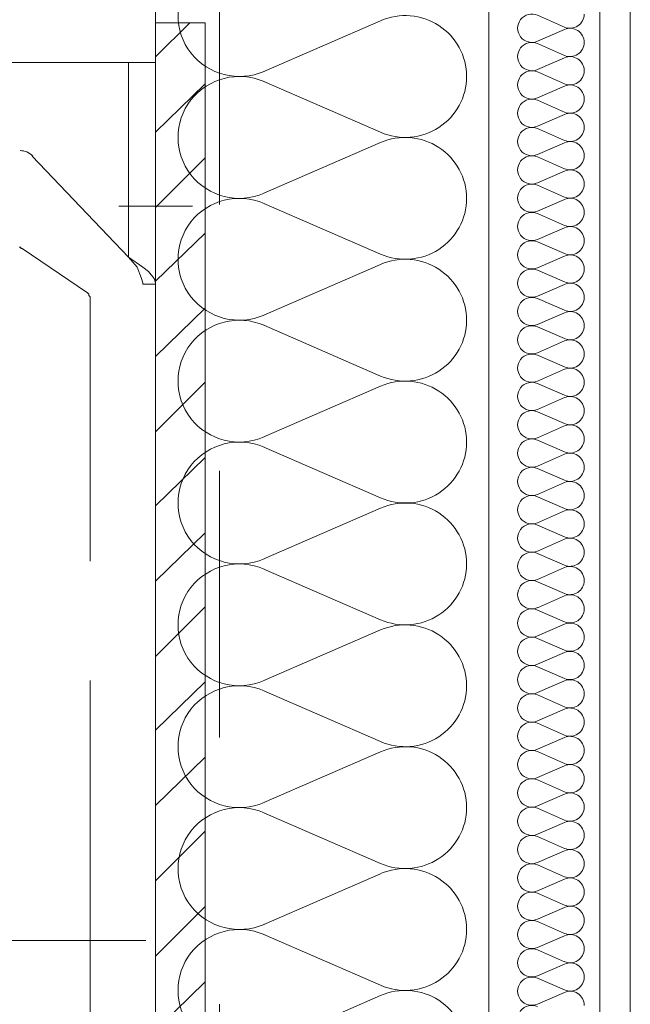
# Model space of a CAD drawing. Header units: millimetres. Extents: x 204754 to 499005, y -178579 to -103222.
# Tile 46 of 178: x 220872 to 221147, y -124980 to -124536. Entities that reach past the tile are written whole.
import ezdxf

# ---------------------------------------------------------------- set-up
doc = ezdxf.new("R2010")
doc.units = ezdxf.units.MM
doc.header["$MEASUREMENT"] = 0
doc.linetypes.add('Przerywana', pattern=[240, 120, -120])
doc.layers.get('0').update_dxf_attribs({"color": 252, "lineweight": 5})
for name, color, linetype, lineweight in [('Nowe_320-W Umeblowanie_Nr_pióra__103', 252, 'Continuous', 5), ('Nowe_320-W Umeblowanie_Nr_pióra__181', 252, 'Continuous', 5), ('Nowe_820-G Rysunki Obrazki_Nr_pióra__1', 252, 'Continuous', 5), ('Nowe_820-G Rysunki Obrazki_Nr_pióra__161', 252, 'Continuous', 5), ('Nowe_820-G Rysunki Obrazki_Nr_pióra__27', 252, 'Continuous', 5), ('Nowe_Nowe_220(1)-A Ściany zewnętrzne_Nr_pióra__103', 252, 'Continuous', 5), ('Nowe_Nowe_220(1)-A Ściany zewnętrzne_Nr_pióra__57', 252, 'Continuous', 5)]:
    doc.layers.add(name, color=color, linetype=linetype, lineweight=lineweight)

# ---------------------------------------------------------------- blocks, each defined once
blk = doc.blocks.new('podkład 20251118')
at = {"layer": 'Nowe_320-W Umeblowanie_Nr_pióra__103', "color": 252, "linetype": 'Continuous', "lineweight": 5}
for p, q in [((221035, -124536.83), (220982.47, -124559.64)), ((220982.47, -124564.25), (221035, -124587.07)), ((221035, -124591.68), (220982.47, -124614.5)), ((220982.47, -124619.1), (221035, -124641.92)), ((221035, -124646.53), (220982.47, -124669.35)), ((220982.47, -124673.96), (221035, -124696.77)), ((221035, -124701.38), (220982.47, -124724.2)), ((220982.47, -124728.81), (221035, -124751.63)), ((221035, -124756.23), (220982.47, -124779.05)), ((220982.47, -124783.66), (221035, -124806.48)), ((221035, -124811.09), (220982.47, -124833.9)), ((220982.47, -124838.51), (221035, -124861.33)), ((221035, -124865.94), (220982.47, -124888.76)), ((220982.47, -124893.36), (221035, -124916.18)), ((221035, -124920.79), (220982.47, -124943.61)), ((220982.47, -124948.22), (221035, -124971.04)), ((221035, -124975.64), (220982.47, -124998.46))]:
    blk.add_line(p, q, dxfattribs=at)
at = {"layer": 'Nowe_320-W Umeblowanie_Nr_pióra__103', "color": 252, "linetype": 'Continuous', "lineweight": 5, "extrusion": (0, 0, -1)}
for centre, major_axis, start_param, end_param in [((220971.38, -124534.52), (-27.65, 0), 4.299595, 8.266775), ((221046.09, -124561.95), (27.65, 0), 4.299596, 6.283185), ((220971.38, -124589.37), (-27.65, 0), 4.299595, 8.266775), ((221046.09, -124561.95), (27.65, 0), 0, 1.98359), ((221046.09, -124616.8), (27.65, 0), 4.299596, 6.283185), ((220971.38, -124644.23), (27.65, 0), 1.158002, 5.125182), ((221046.09, -124616.8), (27.65, 0), 0, 1.98359), ((221046.09, -124671.65), (-27.65, 0), 1.158003, 3.141593), ((220971.38, -124699.08), (-27.65, 0), 4.299595, 8.266775), ((221046.09, -124671.65), (27.65, 0), 0, 1.98359), ((221046.09, -124726.5), (-27.65, 0), 1.158003, 3.141593), ((220971.38, -124753.93), (-27.65, 0), 4.299595, 8.266775), ((221046.09, -124726.51), (27.65, 0), 0, 1.98359), ((221046.09, -124781.36), (27.65, 0), 4.299596, 6.283185), ((220971.38, -124808.78), (-27.65, 0), 4.299595, 8.266775), ((221046.09, -124781.36), (27.65, 0), 0, 1.98359), ((221046.09, -124836.21), (27.65, 0), 4.299596, 6.283185), ((220971.38, -124863.63), (27.65, 0), 1.158002, 5.125182), ((221046.09, -124836.21), (27.65, 0), 0, 1.98359), ((221046.09, -124891.06), (-27.65, 0), 1.158003, 3.141593), ((220971.38, -124918.49), (-27.65, 0), 4.299595, 8.266775), ((221046.09, -124891.06), (27.65, 0), 0, 1.98359), ((221046.09, -124945.91), (-27.65, 0), 1.158003, 3.141593), ((220971.38, -124973.34), (-27.65, 0), 4.299595, 8.266775), ((221046.09, -124945.91), (27.65, 0), 0, 1.98359), ((221046.09, -125000.76), (27.65, 0), 4.299596, 6.283185)]:
    blk.add_ellipse(centre, major_axis=major_axis, ratio=0.991967, start_param=start_param, end_param=end_param, dxfattribs=at)
at = {"layer": 'Nowe_320-W Umeblowanie_Nr_pióra__181', "color": 252, "linetype": 'Continuous', "lineweight": 5}
for p, q in [((221105.67, -124534.41), (221117.8, -124539.71)), ((221105.67, -124534.41), (221117.8, -124539.71)), ((221105.67, -124534.41), (221117.8, -124539.71)), ((221117.8, -124540.78), (221105.67, -124546.08)), ((221117.8, -124540.78), (221105.67, -124546.08)), ((221117.8, -124540.78), (221105.67, -124546.08)), ((221105.67, -124547.15), (221117.8, -124552.46)), ((221105.67, -124547.15), (221117.8, -124552.46)), ((221105.67, -124547.15), (221117.8, -124552.46)), ((221117.8, -124553.53), (221105.67, -124558.83)), ((221117.8, -124553.53), (221105.67, -124558.83)), ((221117.8, -124553.53), (221105.67, -124558.83)), ((221105.67, -124559.9), (221117.8, -124565.21)), ((221105.67, -124559.9), (221117.8, -124565.21)), ((221105.67, -124559.9), (221117.8, -124565.21)), ((221117.8, -124566.28), (221105.67, -124571.58)), ((221117.8, -124566.28), (221105.67, -124571.58)), ((221117.8, -124566.28), (221105.67, -124571.58)), ((221105.67, -124572.65), (221117.8, -124577.95)), ((221105.67, -124572.65), (221117.8, -124577.95)), ((221105.67, -124572.65), (221117.8, -124577.95)), ((221117.8, -124579.02), (221105.67, -124584.33)), ((221117.8, -124579.02), (221105.67, -124584.33)), ((221117.8, -124579.02), (221105.67, -124584.33)), ((221105.67, -124585.4), (221117.8, -124590.7)), ((221105.67, -124585.4), (221117.8, -124590.7)), ((221105.67, -124585.4), (221117.8, -124590.7)), ((221117.8, -124591.77), (221105.67, -124597.08)), ((221117.8, -124591.77), (221105.67, -124597.08)), ((221117.8, -124591.77), (221105.67, -124597.08)), ((221105.67, -124598.15), (221117.8, -124603.45)), ((221105.67, -124598.15), (221117.8, -124603.45)), ((221105.67, -124598.15), (221117.8, -124603.45)), ((221117.8, -124604.52), (221105.67, -124609.82)), ((221117.8, -124604.52), (221105.67, -124609.82)), ((221117.8, -124604.52), (221105.67, -124609.82)), ((221105.67, -124610.9), (221117.8, -124616.2)), ((221105.67, -124610.9), (221117.8, -124616.2)), ((221105.67, -124610.9), (221117.8, -124616.2)), ((221117.8, -124617.27), (221105.67, -124622.57)), ((221117.8, -124617.27), (221105.67, -124622.57)), ((221117.8, -124617.27), (221105.67, -124622.57)), ((221105.67, -124623.64), (221117.8, -124628.95)), ((221105.67, -124623.64), (221117.8, -124628.95)), ((221105.67, -124623.64), (221117.8, -124628.95)), ((221117.8, -124630.02), (221105.67, -124635.32)), ((221117.8, -124630.02), (221105.67, -124635.32)), ((221117.8, -124630.02), (221105.67, -124635.32)), ((221105.67, -124636.39), (221117.8, -124641.7)), ((221105.67, -124636.39), (221117.8, -124641.7)), ((221105.67, -124636.39), (221117.8, -124641.7)), ((221117.8, -124642.77), (221105.67, -124648.07)), ((221117.8, -124642.77), (221105.67, -124648.07)), ((221117.8, -124642.77), (221105.67, -124648.07)), ((221105.67, -124649.14), (221117.8, -124654.44)), ((221105.67, -124649.14), (221117.8, -124654.44)), ((221105.67, -124649.14), (221117.8, -124654.44)), ((221117.8, -124655.51), (221105.67, -124660.82)), ((221117.8, -124655.51), (221105.67, -124660.82)), ((221117.8, -124655.51), (221105.67, -124660.82)), ((221105.67, -124661.89), (221117.8, -124667.19)), ((221105.67, -124661.89), (221117.8, -124667.19)), ((221105.67, -124661.89), (221117.8, -124667.19)), ((221117.8, -124668.26), (221105.67, -124673.57)), ((221117.8, -124668.26), (221105.67, -124673.57)), ((221117.8, -124668.26), (221105.67, -124673.57)), ((221105.67, -124674.64), (221117.8, -124679.94)), ((221105.67, -124674.64), (221117.8, -124679.94)), ((221105.67, -124674.64), (221117.8, -124679.94)), ((221117.8, -124681.01), (221105.67, -124686.31)), ((221117.8, -124681.01), (221105.67, -124686.31)), ((221117.8, -124681.01), (221105.67, -124686.31)), ((221105.67, -124687.39), (221117.8, -124692.69)), ((221105.67, -124687.39), (221117.8, -124692.69)), ((221105.67, -124687.39), (221117.8, -124692.69)), ((221117.8, -124693.76), (221105.67, -124699.06)), ((221117.8, -124693.76), (221105.67, -124699.06)), ((221117.8, -124693.76), (221105.67, -124699.06)), ((221105.67, -124700.13), (221117.8, -124705.44)), ((221105.67, -124700.13), (221117.8, -124705.44)), ((221105.67, -124700.13), (221117.8, -124705.44)), ((221117.8, -124706.51), (221105.67, -124711.81)), ((221117.8, -124706.51), (221105.67, -124711.81)), ((221117.8, -124706.51), (221105.67, -124711.81)), ((221105.67, -124712.88), (221117.8, -124718.18)), ((221105.67, -124712.88), (221117.8, -124718.18)), ((221105.67, -124712.88), (221117.8, -124718.18)), ((221117.8, -124719.26), (221105.67, -124724.56)), ((221117.8, -124719.26), (221105.67, -124724.56)), ((221117.8, -124719.26), (221105.67, -124724.56)), ((221105.67, -124725.63), (221117.8, -124730.93)), ((221105.67, -124725.63), (221117.8, -124730.93)), ((221105.67, -124725.63), (221117.8, -124730.93)), ((221117.8, -124732), (221105.67, -124737.31)), ((221117.8, -124732), (221105.67, -124737.31)), ((221117.8, -124732), (221105.67, -124737.31)), ((221105.67, -124738.38), (221117.8, -124743.68)), ((221105.67, -124738.38), (221117.8, -124743.68)), ((221105.67, -124738.38), (221117.8, -124743.68)), ((221117.8, -124744.75), (221105.67, -124750.06)), ((221117.8, -124744.75), (221105.67, -124750.06)), ((221117.8, -124744.75), (221105.67, -124750.06)), ((221105.67, -124751.13), (221117.8, -124756.43)), ((221105.67, -124751.13), (221117.8, -124756.43)), ((221105.67, -124751.13), (221117.8, -124756.43)), ((221117.8, -124757.5), (221105.67, -124762.8)), ((221117.8, -124757.5), (221105.67, -124762.8)), ((221117.8, -124757.5), (221105.67, -124762.8)), ((221105.67, -124763.87), (221117.8, -124769.18)), ((221105.67, -124763.87), (221117.8, -124769.18)), ((221105.67, -124763.87), (221117.8, -124769.18)), ((221117.8, -124770.25), (221105.67, -124775.55)), ((221117.8, -124770.25), (221105.67, -124775.55)), ((221117.8, -124770.25), (221105.67, -124775.55)), ((221105.67, -124776.62), (221117.8, -124781.93)), ((221105.67, -124776.62), (221117.8, -124781.93)), ((221105.67, -124776.62), (221117.8, -124781.93)), ((221117.8, -124783), (221105.67, -124788.3)), ((221117.8, -124783), (221105.67, -124788.3)), ((221117.8, -124783), (221105.67, -124788.3)), ((221105.67, -124789.37), (221117.8, -124794.67)), ((221105.67, -124789.37), (221117.8, -124794.67)), ((221105.67, -124789.37), (221117.8, -124794.67)), ((221117.8, -124795.74), (221105.67, -124801.05)), ((221117.8, -124795.74), (221105.67, -124801.05)), ((221117.8, -124795.74), (221105.67, -124801.05)), ((221105.67, -124802.12), (221117.8, -124807.42)), ((221105.67, -124802.12), (221117.8, -124807.42)), ((221105.67, -124802.12), (221117.8, -124807.42)), ((221117.8, -124808.49), (221105.67, -124813.8)), ((221117.8, -124808.49), (221105.67, -124813.8)), ((221117.8, -124808.49), (221105.67, -124813.8)), ((221105.67, -124814.87), (221117.8, -124820.17)), ((221105.67, -124814.87), (221117.8, -124820.17)), ((221105.67, -124814.87), (221117.8, -124820.17)), ((221117.8, -124821.24), (221105.67, -124826.54)), ((221117.8, -124821.24), (221105.67, -124826.54)), ((221117.8, -124821.24), (221105.67, -124826.54)), ((221105.67, -124827.62), (221117.8, -124832.92)), ((221105.67, -124827.62), (221117.8, -124832.92)), ((221105.67, -124827.62), (221117.8, -124832.92)), ((221117.8, -124833.99), (221105.67, -124839.29)), ((221117.8, -124833.99), (221105.67, -124839.29)), ((221117.8, -124833.99), (221105.67, -124839.29)), ((221105.67, -124840.36), (221117.8, -124845.67)), ((221105.67, -124840.36), (221117.8, -124845.67)), ((221105.67, -124840.36), (221117.8, -124845.67)), ((221117.8, -124846.74), (221105.67, -124852.04)), ((221117.8, -124846.74), (221105.67, -124852.04)), ((221117.8, -124846.74), (221105.67, -124852.04)), ((221105.67, -124853.11), (221117.8, -124858.42)), ((221105.67, -124853.11), (221117.8, -124858.42)), ((221105.67, -124853.11), (221117.8, -124858.42)), ((221117.8, -124859.49), (221105.67, -124864.79)), ((221117.8, -124859.49), (221105.67, -124864.79)), ((221117.8, -124859.49), (221105.67, -124864.79)), ((221105.67, -124865.86), (221117.8, -124871.16)), ((221105.67, -124865.86), (221117.8, -124871.16)), ((221105.67, -124865.86), (221117.8, -124871.16)), ((221117.8, -124872.23), (221105.67, -124877.54)), ((221117.8, -124872.23), (221105.67, -124877.54)), ((221117.8, -124872.23), (221105.67, -124877.54)), ((221105.67, -124878.61), (221117.8, -124883.91)), ((221105.67, -124878.61), (221117.8, -124883.91)), ((221105.67, -124878.61), (221117.8, -124883.91)), ((221117.8, -124884.98), (221105.67, -124890.29)), ((221117.8, -124884.98), (221105.67, -124890.29)), ((221117.8, -124884.98), (221105.67, -124890.29)), ((221105.67, -124891.36), (221117.8, -124896.66)), ((221105.67, -124891.36), (221117.8, -124896.66)), ((221105.67, -124891.36), (221117.8, -124896.66)), ((221117.8, -124897.73), (221105.67, -124903.03)), ((221117.8, -124897.73), (221105.67, -124903.03)), ((221117.8, -124897.73), (221105.67, -124903.03)), ((221105.67, -124904.11), (221117.8, -124909.41)), ((221105.67, -124904.11), (221117.8, -124909.41)), ((221105.67, -124904.11), (221117.8, -124909.41)), ((221117.8, -124910.48), (221105.67, -124915.78)), ((221117.8, -124910.48), (221105.67, -124915.78)), ((221117.8, -124910.48), (221105.67, -124915.78)), ((221105.67, -124916.85), (221117.8, -124922.16)), ((221105.67, -124916.85), (221117.8, -124922.16)), ((221105.67, -124916.85), (221117.8, -124922.16)), ((221117.8, -124923.23), (221105.67, -124928.53)), ((221117.8, -124923.23), (221105.67, -124928.53)), ((221117.8, -124923.23), (221105.67, -124928.53)), ((221105.67, -124929.6), (221117.8, -124934.9)), ((221105.67, -124929.6), (221117.8, -124934.9)), ((221105.67, -124929.6), (221117.8, -124934.9)), ((221117.8, -124935.98), (221105.67, -124941.28)), ((221117.8, -124935.98), (221105.67, -124941.28)), ((221117.8, -124935.98), (221105.67, -124941.28)), ((221105.67, -124942.35), (221117.8, -124947.65)), ((221105.67, -124942.35), (221117.8, -124947.65)), ((221105.67, -124942.35), (221117.8, -124947.65)), ((221117.8, -124948.72), (221105.67, -124954.03)), ((221117.8, -124948.72), (221105.67, -124954.03)), ((221117.8, -124948.72), (221105.67, -124954.03)), ((221105.67, -124955.1), (221117.8, -124960.4)), ((221105.67, -124955.1), (221117.8, -124960.4)), ((221105.67, -124955.1), (221117.8, -124960.4)), ((221117.8, -124961.47), (221105.67, -124966.78)), ((221117.8, -124961.47), (221105.67, -124966.78)), ((221117.8, -124961.47), (221105.67, -124966.78)), ((221105.67, -124967.85), (221117.8, -124973.15)), ((221105.67, -124967.85), (221117.8, -124973.15)), ((221105.67, -124967.85), (221117.8, -124973.15)), ((221117.8, -124974.22), (221105.67, -124979.52)), ((221117.8, -124974.22), (221105.67, -124979.52)), ((221117.8, -124974.22), (221105.67, -124979.52))]:
    blk.add_line(p, q, dxfattribs=at)
at = {"layer": 'Nowe_320-W Umeblowanie_Nr_pióra__181', "color": 252, "linetype": 'Continuous', "lineweight": 5, "extrusion": (0, 0, -1)}
for centre, major_axis, start_param, end_param in [((221103.12, -124540.24), (6.38, 0), 1.158002, 5.125182), ((221103.12, -124540.24), (6.38, 0), 1.158002, 5.125182), ((221103.12, -124540.24), (6.38, 0), 1.158002, 5.125182), ((221120.35, -124533.87), (-6.38, 0), 3.141593, 5.125182), ((221120.35, -124533.87), (-6.38, 0), 3.141593, 5.125182), ((221120.35, -124533.87), (-6.38, 0), 3.141593, 5.125182), ((221120.35, -124546.62), (-6.38, 0), 1.158003, 3.141593), ((221120.35, -124546.62), (-6.38, 0), 1.158003, 3.141593), ((221120.35, -124546.62), (-6.38, 0), 1.158003, 3.141593), ((221103.12, -124552.99), (-6.38, 0), 4.299595, 8.266775), ((221103.12, -124552.99), (-6.38, 0), 4.299595, 8.266775), ((221103.12, -124552.99), (-6.38, 0), 4.299595, 8.266775), ((221120.35, -124546.62), (6.38, 0), 0, 1.98359), ((221120.35, -124546.62), (6.38, 0), 0, 1.98359), ((221120.35, -124546.62), (6.38, 0), 0, 1.98359), ((221120.35, -124559.37), (-6.38, 0), 1.158003, 3.141593), ((221120.35, -124559.37), (-6.38, 0), 1.158003, 3.141593), ((221120.35, -124559.37), (-6.38, 0), 1.158003, 3.141593), ((221103.12, -124565.74), (-6.38, 0), 4.299595, 8.266775), ((221103.12, -124565.74), (-6.38, 0), 4.299595, 8.266775), ((221103.12, -124565.74), (-6.38, 0), 4.299595, 8.266775), ((221120.35, -124559.37), (-6.38, 0), 3.141593, 5.125182), ((221120.35, -124559.37), (-6.38, 0), 3.141593, 5.125182), ((221120.35, -124559.37), (-6.38, 0), 3.141593, 5.125182), ((221120.35, -124572.12), (-6.38, 0), 1.158003, 3.141593), ((221120.35, -124572.12), (-6.38, 0), 1.158003, 3.141593), ((221120.35, -124572.12), (-6.38, 0), 1.158003, 3.141593), ((221103.12, -124578.49), (-6.38, 0), 4.299595, 8.266775), ((221103.12, -124578.49), (-6.38, 0), 4.299595, 8.266775), ((221103.12, -124578.49), (-6.38, 0), 4.299595, 8.266775), ((221120.35, -124572.12), (-6.38, 0), 3.141593, 5.125182), ((221120.35, -124572.12), (-6.38, 0), 3.141593, 5.125182), ((221120.35, -124572.12), (-6.38, 0), 3.141593, 5.125182), ((221120.35, -124584.86), (-6.38, 0), 1.158003, 3.141593), ((221120.35, -124584.86), (-6.38, 0), 1.158003, 3.141593), ((221120.35, -124584.86), (-6.38, 0), 1.158003, 3.141593), ((221103.12, -124591.24), (-6.38, 0), 4.299595, 8.266775), ((221103.12, -124591.24), (-6.38, 0), 4.299595, 8.266775), ((221103.12, -124591.24), (-6.38, 0), 4.299595, 8.266775), ((221120.35, -124584.86), (6.38, 0), 0, 1.98359), ((221120.35, -124584.86), (6.38, 0), 0, 1.98359), ((221120.35, -124584.86), (6.38, 0), 0, 1.98359), ((221120.35, -124597.61), (-6.38, 0), 1.158003, 3.141593), ((221120.35, -124597.61), (-6.38, 0), 1.158003, 3.141593), ((221120.35, -124597.61), (-6.38, 0), 1.158003, 3.141593), ((221103.12, -124603.99), (-6.38, 0), 4.299595, 8.266775), ((221103.12, -124603.99), (-6.38, 0), 4.299595, 8.266775), ((221103.12, -124603.99), (-6.38, 0), 4.299595, 8.266775), ((221120.35, -124597.61), (-6.38, 0), 3.141593, 5.125182), ((221120.35, -124597.61), (-6.38, 0), 3.141593, 5.125182), ((221120.35, -124597.61), (-6.38, 0), 3.141593, 5.125182), ((221120.35, -124610.36), (-6.38, 0), 1.158003, 3.141593), ((221120.35, -124610.36), (-6.38, 0), 1.158003, 3.141593), ((221120.35, -124610.36), (-6.38, 0), 1.158003, 3.141593), ((221103.12, -124616.73), (-6.38, 0), 4.299595, 8.266775), ((221103.12, -124616.73), (-6.38, 0), 4.299595, 8.266775), ((221103.12, -124616.73), (-6.38, 0), 4.299595, 8.266775), ((221120.35, -124610.36), (-6.38, 0), 3.141593, 5.125182), ((221120.35, -124610.36), (-6.38, 0), 3.141593, 5.125182), ((221120.35, -124610.36), (-6.38, 0), 3.141593, 5.125182), ((221120.35, -124623.11), (-6.38, 0), 1.158003, 3.141593), ((221120.35, -124623.11), (-6.38, 0), 1.158003, 3.141593), ((221120.35, -124623.11), (-6.38, 0), 1.158003, 3.141593), ((221103.12, -124629.48), (-6.38, 0), 4.299595, 8.266775), ((221103.12, -124629.48), (-6.38, 0), 4.299595, 8.266775), ((221103.12, -124629.48), (-6.38, 0), 4.299595, 8.266775), ((221120.35, -124623.11), (6.38, 0), 0, 1.98359), ((221120.35, -124623.11), (6.38, 0), 0, 1.98359), ((221120.35, -124623.11), (6.38, 0), 0, 1.98359), ((221120.35, -124635.86), (-6.38, 0), 1.158003, 3.141593), ((221120.35, -124635.86), (-6.38, 0), 1.158003, 3.141593), ((221120.35, -124635.86), (-6.38, 0), 1.158003, 3.141593), ((221103.12, -124642.23), (-6.38, 0), 4.299595, 8.266775), ((221103.12, -124642.23), (-6.38, 0), 4.299595, 8.266775), ((221103.12, -124642.23), (-6.38, 0), 4.299595, 8.266775), ((221120.35, -124635.86), (6.38, 0), 0, 1.98359), ((221120.35, -124635.86), (6.38, 0), 0, 1.98359), ((221120.35, -124635.86), (6.38, 0), 0, 1.98359), ((221120.35, -124648.6), (-6.38, 0), 1.158003, 3.141593), ((221120.35, -124648.6), (-6.38, 0), 1.158003, 3.141593), ((221120.35, -124648.6), (-6.38, 0), 1.158003, 3.141593), ((221103.12, -124654.98), (-6.38, 0), 4.299595, 8.266775), ((221103.12, -124654.98), (-6.38, 0), 4.299595, 8.266775), ((221103.12, -124654.98), (-6.38, 0), 4.299595, 8.266775), ((221120.35, -124648.6), (-6.38, 0), 3.141593, 5.125182), ((221120.35, -124648.6), (-6.38, 0), 3.141593, 5.125182), ((221120.35, -124648.6), (-6.38, 0), 3.141593, 5.125182), ((221120.35, -124661.35), (-6.38, 0), 1.158003, 3.141593), ((221120.35, -124661.35), (-6.38, 0), 1.158003, 3.141593), ((221120.35, -124661.35), (-6.38, 0), 1.158003, 3.141593), ((221103.12, -124667.73), (-6.38, 0), 4.299595, 8.266775), ((221103.12, -124667.73), (-6.38, 0), 4.299595, 8.266775), ((221103.12, -124667.73), (-6.38, 0), 4.299595, 8.266775), ((221120.35, -124661.35), (6.38, 0), 0, 1.98359), ((221120.35, -124661.35), (6.38, 0), 0, 1.98359), ((221120.35, -124661.35), (6.38, 0), 0, 1.98359), ((221120.35, -124674.1), (-6.38, 0), 1.158003, 3.141593), ((221120.35, -124674.1), (-6.38, 0), 1.158003, 3.141593), ((221120.35, -124674.1), (-6.38, 0), 1.158003, 3.141593), ((221103.12, -124680.48), (-6.38, 0), 4.299595, 8.266775), ((221103.12, -124680.48), (-6.38, 0), 4.299595, 8.266775), ((221103.12, -124680.48), (-6.38, 0), 4.299595, 8.266775), ((221120.35, -124674.1), (6.38, 0), 0, 1.98359), ((221120.35, -124674.1), (6.38, 0), 0, 1.98359), ((221120.35, -124674.1), (6.38, 0), 0, 1.98359), ((221120.35, -124686.85), (-6.38, 0), 1.158003, 3.141593), ((221120.35, -124686.85), (-6.38, 0), 1.158003, 3.141593), ((221120.35, -124686.85), (-6.38, 0), 1.158003, 3.141593), ((221103.12, -124693.22), (-6.38, 0), 4.299595, 8.266775), ((221103.12, -124693.22), (-6.38, 0), 4.299595, 8.266775), ((221103.12, -124693.22), (-6.38, 0), 4.299595, 8.266775), ((221120.35, -124686.85), (-6.38, 0), 3.141593, 5.125182), ((221120.35, -124686.85), (-6.38, 0), 3.141593, 5.125182), ((221120.35, -124686.85), (-6.38, 0), 3.141593, 5.125182), ((221120.35, -124699.6), (-6.38, 0), 1.158003, 3.141593), ((221120.35, -124699.6), (-6.38, 0), 1.158003, 3.141593), ((221120.35, -124699.6), (-6.38, 0), 1.158003, 3.141593), ((221103.12, -124705.97), (-6.38, 0), 4.299595, 8.266775), ((221103.12, -124705.97), (-6.38, 0), 4.299595, 8.266775), ((221103.12, -124705.97), (-6.38, 0), 4.299595, 8.266775), ((221120.35, -124699.6), (-6.38, 0), 3.141593, 5.125182), ((221120.35, -124699.6), (-6.38, 0), 3.141593, 5.125182), ((221120.35, -124699.6), (-6.38, 0), 3.141593, 5.125182), ((221120.35, -124712.35), (-6.38, 0), 1.158003, 3.141593), ((221120.35, -124712.35), (-6.38, 0), 1.158003, 3.141593), ((221120.35, -124712.35), (-6.38, 0), 1.158003, 3.141593), ((221103.12, -124718.72), (-6.38, 0), 4.299595, 8.266775), ((221103.12, -124718.72), (-6.38, 0), 4.299595, 8.266775), ((221103.12, -124718.72), (-6.38, 0), 4.299595, 8.266775), ((221120.35, -124712.35), (6.38, 0), 0, 1.98359), ((221120.35, -124712.35), (6.38, 0), 0, 1.98359), ((221120.35, -124712.35), (6.38, 0), 0, 1.98359), ((221120.35, -124725.09), (-6.38, 0), 1.158003, 3.141593), ((221120.35, -124725.09), (-6.38, 0), 1.158003, 3.141593), ((221120.35, -124725.09), (-6.38, 0), 1.158003, 3.141593), ((221103.12, -124731.47), (-6.38, 0), 4.299595, 8.266775), ((221103.12, -124731.47), (-6.38, 0), 4.299595, 8.266775), ((221103.12, -124731.47), (-6.38, 0), 4.299595, 8.266775), ((221120.35, -124725.09), (-6.38, 0), 3.141593, 5.125182), ((221120.35, -124725.09), (-6.38, 0), 3.141593, 5.125182), ((221120.35, -124725.09), (-6.38, 0), 3.141593, 5.125182), ((221120.35, -124737.84), (-6.38, 0), 1.158003, 3.141593), ((221120.35, -124737.84), (-6.38, 0), 1.158003, 3.141593), ((221120.35, -124737.84), (-6.38, 0), 1.158003, 3.141593), ((221103.12, -124744.22), (-6.38, 0), 4.299595, 8.266775), ((221103.12, -124744.22), (-6.38, 0), 4.299595, 8.266775), ((221103.12, -124744.22), (-6.38, 0), 4.299595, 8.266775), ((221120.35, -124737.84), (-6.38, 0), 3.141593, 5.125182), ((221120.35, -124737.84), (-6.38, 0), 3.141593, 5.125182), ((221120.35, -124737.84), (-6.38, 0), 3.141593, 5.125182), ((221120.35, -124750.59), (-6.38, 0), 1.158003, 3.141593), ((221120.35, -124750.59), (-6.38, 0), 1.158003, 3.141593), ((221120.35, -124750.59), (-6.38, 0), 1.158003, 3.141593), ((221103.12, -124756.96), (-6.38, 0), 4.299595, 8.266775), ((221103.12, -124756.96), (-6.38, 0), 4.299595, 8.266775), ((221103.12, -124756.96), (-6.38, 0), 4.299595, 8.266775), ((221120.35, -124750.59), (6.38, 0), 0, 1.98359), ((221120.35, -124750.59), (6.38, 0), 0, 1.98359), ((221120.35, -124750.59), (6.38, 0), 0, 1.98359), ((221120.35, -124763.34), (-6.38, 0), 1.158003, 3.141593), ((221120.35, -124763.34), (-6.38, 0), 1.158003, 3.141593), ((221120.35, -124763.34), (-6.38, 0), 1.158003, 3.141593), ((221103.12, -124769.71), (-6.38, 0), 4.299595, 8.266775), ((221103.12, -124769.71), (-6.38, 0), 4.299595, 8.266775), ((221103.12, -124769.71), (-6.38, 0), 4.299595, 8.266775), ((221120.35, -124763.34), (-6.38, 0), 3.141593, 5.125182), ((221120.35, -124763.34), (-6.38, 0), 3.141593, 5.125182), ((221120.35, -124763.34), (-6.38, 0), 3.141593, 5.125182), ((221120.35, -124776.09), (-6.38, 0), 1.158003, 3.141593), ((221120.35, -124776.09), (-6.38, 0), 1.158003, 3.141593), ((221120.35, -124776.09), (-6.38, 0), 1.158003, 3.141593), ((221103.12, -124782.46), (6.38, 0), 1.158002, 5.125182), ((221103.12, -124782.46), (6.38, 0), 1.158002, 5.125182), ((221103.12, -124782.46), (6.38, 0), 1.158002, 5.125182), ((221120.35, -124776.09), (-6.38, 0), 3.141593, 5.125182), ((221120.35, -124776.09), (-6.38, 0), 3.141593, 5.125182), ((221120.35, -124776.09), (-6.38, 0), 3.141593, 5.125182), ((221120.35, -124788.84), (-6.38, 0), 1.158003, 3.141593), ((221120.35, -124788.84), (-6.38, 0), 1.158003, 3.141593), ((221120.35, -124788.84), (-6.38, 0), 1.158003, 3.141593), ((221103.12, -124795.21), (-6.38, 0), 4.299595, 8.266775), ((221103.12, -124795.21), (-6.38, 0), 4.299595, 8.266775), ((221103.12, -124795.21), (-6.38, 0), 4.299595, 8.266775), ((221120.35, -124788.84), (6.38, 0), 0, 1.98359), ((221120.35, -124788.84), (6.38, 0), 0, 1.98359), ((221120.35, -124788.84), (6.38, 0), 0, 1.98359), ((221120.35, -124801.58), (-6.38, 0), 1.158003, 3.141593), ((221120.35, -124801.58), (-6.38, 0), 1.158003, 3.141593), ((221120.35, -124801.58), (-6.38, 0), 1.158003, 3.141593), ((221103.12, -124807.96), (-6.38, 0), 4.299595, 8.266775), ((221103.12, -124807.96), (-6.38, 0), 4.299595, 8.266775), ((221103.12, -124807.96), (-6.38, 0), 4.299595, 8.266775), ((221120.35, -124801.58), (-6.38, 0), 3.141593, 5.125182), ((221120.35, -124801.58), (-6.38, 0), 3.141593, 5.125182), ((221120.35, -124801.58), (-6.38, 0), 3.141593, 5.125182), ((221120.35, -124814.33), (-6.38, 0), 1.158003, 3.141593), ((221120.35, -124814.33), (-6.38, 0), 1.158003, 3.141593), ((221120.35, -124814.33), (-6.38, 0), 1.158003, 3.141593), ((221103.12, -124820.71), (-6.38, 0), 4.299595, 8.266775), ((221103.12, -124820.71), (-6.38, 0), 4.299595, 8.266775), ((221103.12, -124820.71), (-6.38, 0), 4.299595, 8.266775), ((221120.35, -124814.33), (-6.38, 0), 3.141593, 5.125182), ((221120.35, -124814.33), (-6.38, 0), 3.141593, 5.125182), ((221120.35, -124814.33), (-6.38, 0), 3.141593, 5.125182), ((221120.35, -124827.08), (-6.38, 0), 1.158003, 3.141593), ((221120.35, -124827.08), (-6.38, 0), 1.158003, 3.141593), ((221120.35, -124827.08), (-6.38, 0), 1.158003, 3.141593), ((221103.12, -124833.45), (-6.38, 0), 4.299595, 8.266775), ((221103.12, -124833.45), (-6.38, 0), 4.299595, 8.266775), ((221103.12, -124833.45), (-6.38, 0), 4.299595, 8.266775), ((221120.35, -124827.08), (6.38, 0), 0, 1.98359), ((221120.35, -124827.08), (6.38, 0), 0, 1.98359), ((221120.35, -124827.08), (6.38, 0), 0, 1.98359), ((221120.35, -124839.83), (-6.38, 0), 1.158003, 3.141593), ((221120.35, -124839.83), (-6.38, 0), 1.158003, 3.141593), ((221120.35, -124839.83), (-6.38, 0), 1.158003, 3.141593), ((221103.12, -124846.2), (-6.38, 0), 4.299595, 8.266775), ((221103.12, -124846.2), (-6.38, 0), 4.299595, 8.266775), ((221103.12, -124846.2), (-6.38, 0), 4.299595, 8.266775), ((221120.35, -124839.83), (-6.38, 0), 3.141593, 5.125182), ((221120.35, -124839.83), (-6.38, 0), 3.141593, 5.125182), ((221120.35, -124839.83), (-6.38, 0), 3.141593, 5.125182), ((221120.35, -124852.58), (-6.38, 0), 1.158003, 3.141593), ((221120.35, -124852.58), (-6.38, 0), 1.158003, 3.141593), ((221120.35, -124852.58), (-6.38, 0), 1.158003, 3.141593), ((221103.12, -124858.95), (-6.38, 0), 4.299595, 8.266775), ((221103.12, -124858.95), (-6.38, 0), 4.299595, 8.266775), ((221103.12, -124858.95), (-6.38, 0), 4.299595, 8.266775), ((221120.35, -124852.58), (-6.38, 0), 3.141593, 5.125182), ((221120.35, -124852.58), (-6.38, 0), 3.141593, 5.125182), ((221120.35, -124852.58), (-6.38, 0), 3.141593, 5.125182), ((221120.35, -124865.32), (-6.38, 0), 1.158003, 3.141593), ((221120.35, -124865.32), (-6.38, 0), 1.158003, 3.141593), ((221120.35, -124865.32), (-6.38, 0), 1.158003, 3.141593), ((221103.12, -124871.7), (-6.38, 0), 4.299595, 8.266775), ((221103.12, -124871.7), (-6.38, 0), 4.299595, 8.266775), ((221103.12, -124871.7), (-6.38, 0), 4.299595, 8.266775), ((221120.35, -124865.32), (6.38, 0), 0, 1.98359), ((221120.35, -124865.32), (6.38, 0), 0, 1.98359), ((221120.35, -124865.32), (6.38, 0), 0, 1.98359), ((221120.35, -124878.07), (-6.38, 0), 1.158003, 3.141593), ((221120.35, -124878.07), (-6.38, 0), 1.158003, 3.141593), ((221120.35, -124878.07), (-6.38, 0), 1.158003, 3.141593), ((221103.12, -124884.45), (-6.38, 0), 4.299595, 8.266775), ((221103.12, -124884.45), (-6.38, 0), 4.299595, 8.266775), ((221103.12, -124884.45), (-6.38, 0), 4.299595, 8.266775), ((221120.35, -124878.07), (6.38, 0), 0, 1.98359), ((221120.35, -124878.07), (6.38, 0), 0, 1.98359), ((221120.35, -124878.07), (6.38, 0), 0, 1.98359), ((221120.35, -124890.82), (-6.38, 0), 1.158003, 3.141593), ((221120.35, -124890.82), (-6.38, 0), 1.158003, 3.141593), ((221120.35, -124890.82), (-6.38, 0), 1.158003, 3.141593), ((221103.12, -124897.2), (-6.38, 0), 4.299595, 8.266775), ((221103.12, -124897.2), (-6.38, 0), 4.299595, 8.266775), ((221103.12, -124897.2), (-6.38, 0), 4.299595, 8.266775), ((221120.35, -124890.82), (-6.38, 0), 3.141593, 5.125182), ((221120.35, -124890.82), (-6.38, 0), 3.141593, 5.125182), ((221120.35, -124890.82), (-6.38, 0), 3.141593, 5.125182), ((221120.35, -124903.57), (-6.38, 0), 1.158003, 3.141593), ((221120.35, -124903.57), (-6.38, 0), 1.158003, 3.141593), ((221120.35, -124903.57), (-6.38, 0), 1.158003, 3.141593), ((221103.12, -124909.94), (-6.38, 0), 4.299595, 8.266775), ((221103.12, -124909.94), (-6.38, 0), 4.299595, 8.266775), ((221103.12, -124909.94), (-6.38, 0), 4.299595, 8.266775), ((221120.35, -124903.57), (6.38, 0), 0, 1.98359), ((221120.35, -124903.57), (6.38, 0), 0, 1.98359), ((221120.35, -124903.57), (6.38, 0), 0, 1.98359), ((221120.35, -124916.32), (-6.38, 0), 1.158003, 3.141593), ((221120.35, -124916.32), (-6.38, 0), 1.158003, 3.141593), ((221120.35, -124916.32), (-6.38, 0), 1.158003, 3.141593), ((221103.12, -124922.69), (-6.38, 0), 4.299595, 8.266775), ((221103.12, -124922.69), (-6.38, 0), 4.299595, 8.266775), ((221103.12, -124922.69), (-6.38, 0), 4.299595, 8.266775), ((221120.35, -124916.32), (6.38, 0), 0, 1.98359), ((221120.35, -124916.32), (6.38, 0), 0, 1.98359), ((221120.35, -124916.32), (6.38, 0), 0, 1.98359), ((221120.35, -124929.07), (-6.38, 0), 1.158003, 3.141593), ((221120.35, -124929.07), (-6.38, 0), 1.158003, 3.141593), ((221120.35, -124929.07), (-6.38, 0), 1.158003, 3.141593), ((221103.12, -124935.44), (-6.38, 0), 4.299595, 8.266775), ((221103.12, -124935.44), (-6.38, 0), 4.299595, 8.266775), ((221103.12, -124935.44), (-6.38, 0), 4.299595, 8.266775), ((221120.35, -124929.07), (-6.38, 0), 3.141593, 5.125182), ((221120.35, -124929.07), (-6.38, 0), 3.141593, 5.125182), ((221120.35, -124929.07), (-6.38, 0), 3.141593, 5.125182), ((221120.35, -124941.81), (-6.38, 0), 1.158003, 3.141593), ((221120.35, -124941.81), (-6.38, 0), 1.158003, 3.141593), ((221120.35, -124941.81), (-6.38, 0), 1.158003, 3.141593), ((221103.12, -124948.19), (-6.38, 0), 4.299595, 8.266775), ((221103.12, -124948.19), (-6.38, 0), 4.299595, 8.266775), ((221103.12, -124948.19), (-6.38, 0), 4.299595, 8.266775), ((221120.35, -124941.81), (-6.38, 0), 3.141593, 5.125182), ((221120.35, -124941.81), (-6.38, 0), 3.141593, 5.125182), ((221120.35, -124941.81), (-6.38, 0), 3.141593, 5.125182), ((221120.35, -124954.56), (-6.38, 0), 1.158003, 3.141593), ((221120.35, -124954.56), (-6.38, 0), 1.158003, 3.141593), ((221120.35, -124954.56), (-6.38, 0), 1.158003, 3.141593), ((221103.12, -124960.94), (-6.38, 0), 4.299595, 8.266775), ((221103.12, -124960.94), (-6.38, 0), 4.299595, 8.266775), ((221103.12, -124960.94), (-6.38, 0), 4.299595, 8.266775), ((221120.35, -124954.56), (6.38, 0), 0, 1.98359), ((221120.35, -124954.56), (6.38, 0), 0, 1.98359), ((221120.35, -124954.56), (6.38, 0), 0, 1.98359), ((221120.35, -124967.31), (-6.38, 0), 1.158003, 3.141593), ((221120.35, -124967.31), (-6.38, 0), 1.158003, 3.141593), ((221120.35, -124967.31), (-6.38, 0), 1.158003, 3.141593), ((221103.12, -124973.68), (-6.38, 0), 4.299595, 8.266775), ((221103.12, -124973.68), (-6.38, 0), 4.299595, 8.266775), ((221103.12, -124973.68), (-6.38, 0), 4.299595, 8.266775), ((221120.35, -124967.31), (-6.38, 0), 3.141593, 5.125182), ((221120.35, -124967.31), (-6.38, 0), 3.141593, 5.125182), ((221120.35, -124967.31), (-6.38, 0), 3.141593, 5.125182), ((221120.35, -124980.06), (-6.38, 0), 1.158003, 3.141593), ((221120.35, -124980.06), (-6.38, 0), 1.158003, 3.141593), ((221120.35, -124980.06), (-6.38, 0), 1.158003, 3.141593), ((221103.12, -124986.43), (-6.38, 0), 4.299595, 8.266775), ((221103.12, -124986.43), (-6.38, 0), 4.299595, 8.266775), ((221103.12, -124986.43), (-6.38, 0), 4.299595, 8.266775)]:
    blk.add_ellipse(centre, major_axis=major_axis, ratio=0.999024, start_param=start_param, end_param=end_param, dxfattribs=at)
at = {"layer": 'Nowe_820-G Rysunki Obrazki_Nr_pióra__1', "color": 252, "linetype": 'Continuous', "lineweight": 5}
for p, q in [((221083.69, -126368.45), (221083.69, -124207.75)), ((220933.64, -124287.69), (220933.64, -126218.44))]:
    blk.add_line(p, q, dxfattribs=at)
at = {"layer": 'Nowe_820-G Rysunki Obrazki_Nr_pióra__161', "color": 252, "linetype": 'Continuous', "lineweight": 5}
for p, q in [((220933.64, -124553.1), (220948.99, -124537.75)), ((220956.03, -124537.75), (220933.64, -124537.75)), ((220933.64, -124537.75), (220933.64, -125537.98)), ((220956.03, -125537.98), (220956.03, -124537.75)), ((220933.64, -124555.65), (220820.45, -124555.65)), ((220921.49, -124555.65), (220921.49, -124643.27)), ((220933.64, -124555.65), (220933.64, -124655.42)), ((220933.64, -124586.99), (220956.03, -124565.25)), ((220921.49, -124643.27), (220878, -124597.86)), ((220933.64, -124620.89), (220956.03, -124598.5)), ((220917.02, -124620.25), (220950.27, -124620.25)), ((220933.64, -124654.14), (220956.03, -124632.4)), ((220872.89, -124638.79), (220872.25, -124638.79)), ((220872.89, -124639.43), (220872.89, -124638.79)), ((220873.53, -124639.43), (220872.89, -124639.43)), ((220902.95, -124659.26), (220873.53, -124639.43)), ((220925.33, -124647.75), (220921.49, -124643.27)), ((220921.49, -124643.27), (220927.89, -124647.75)), ((220927.25, -124652.86), (220925.33, -124647.75)), ((220927.89, -124647.75), (220930.45, -124649.66)), ((220930.45, -124649.66), (220933, -124652.86)), ((220927.89, -124654.78), (220927.25, -124652.86)), ((220933, -124652.86), (220933.64, -124654.78)), ((220927.89, -124655.42), (220927.89, -124654.78)), ((220927.89, -124655.42), (220933.64, -124655.42)), ((220903.59, -124659.9), (220902.95, -124659.26)), ((220903.59, -124660.54), (220903.59, -124659.9)), ((220904.23, -124661.18), (220903.59, -124660.54)), ((220904.23, -124780.13), (220904.23, -124661.18)), ((220933.64, -124688.04), (220956.03, -124666.29)), ((220933.64, -124721.93), (220956.03, -124699.55)), ((220933.64, -124755.19), (220956.03, -124733.44)), ((220933.64, -124789.08), (220956.03, -124767.34)), ((220933.64, -124822.98), (220956.03, -124800.6)), ((220904.23, -125050.01), (220904.23, -124833.85)), ((220933.64, -124856.23), (220956.03, -124834.49)), ((220933.64, -124890.13), (220956.03, -124868.39)), ((220933.64, -124924.03), (220956.03, -124901.64)), ((220933.64, -124957.92), (220956.03, -124935.54)), ((220852.42, -124950.89), (220929.17, -124950.89)), ((220933.64, -124991.18), (220956.03, -124969.43))]:
    blk.add_line(p, q, dxfattribs=at)
blk.add_arc((220872.57, -124603.29), 7.99, 44.0273, 90.0253, dxfattribs=at)
at = {"layer": 'Nowe_820-G Rysunki Obrazki_Nr_pióra__27', "color": 252, "linetype": 'Continuous', "lineweight": 5}
blk.add_line((221133.69, -123679.12), (221133.69, -126418.45), dxfattribs=at)
at = {"layer": 'Nowe_Nowe_220(1)-A Ściany zewnętrzne_Nr_pióra__103', "color": 252, "linetype": 'Przerywana', "lineweight": 5}
blk.add_line((220962.49, -126299.52), (220962.49, -124018.09), dxfattribs=at)
at = {"layer": 'Nowe_Nowe_220(1)-A Ściany zewnętrzne_Nr_pióra__57', "color": 252, "linetype": 'Continuous', "lineweight": 5}
blk.add_line((221147.49, -124259.52), (221147.49, -126438.45), dxfattribs=at)

msp = doc.modelspace()

# ---------------------------------------------------------------- block references
msp.add_blockref('podkład 20251118', (0, 0))

doc.saveas('drawing.dxf')
